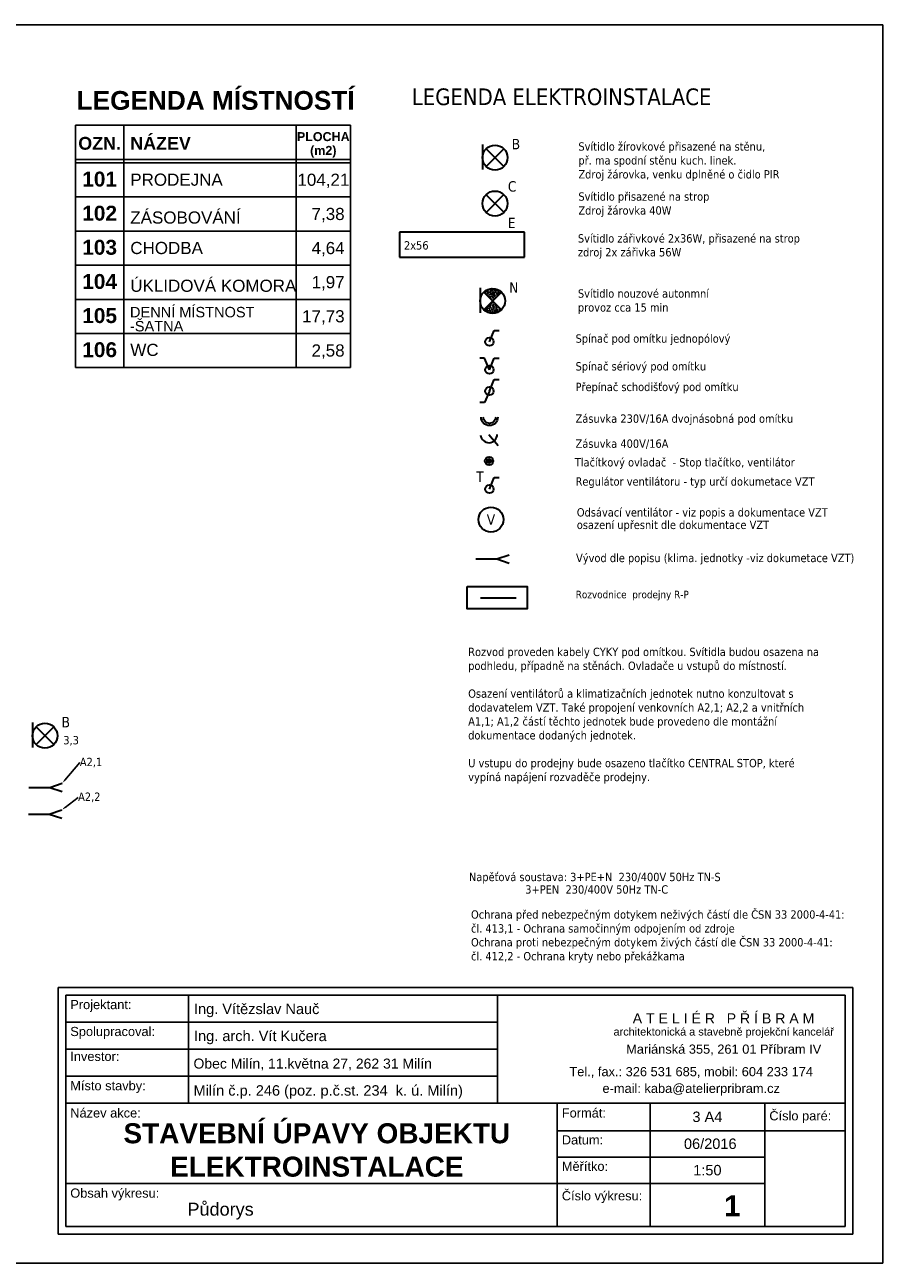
# Model space of a CAD drawing. Header units: millimetres. Extents: x -43330 to -14980, y 7648 to 41537.
# Tile 5 of 5: x -25373 to -14980, y 26687 to 41537. Entities that reach past the tile are written whole.
import ezdxf
from ezdxf import colors
from ezdxf.entities.mleader import LeaderData, LeaderLine
from ezdxf.enums import TextEntityAlignment as Align
from ezdxf.math import Vec2, Vec3

# ---------------------------------------------------------------- set-up
doc = ezdxf.new("R2010")
doc.units = ezdxf.units.MM
doc.header["$MEASUREMENT"] = 0
for name, color, linetype, lineweight in [('0_E_Osv', 1, 'Continuous', 35), ('0_E_Pop', 4, 'Continuous', 20), ('E_BYTY', 1, 'Continuous', 35)]:
    doc.layers.add(name, color=color, linetype=linetype, lineweight=lineweight)
for name, color, linetype in [('Elektro', 7, 'Continuous'), ('KANALIZACE', 7, 'Continuous'), ('KOTY', 7, 'Continuous'), ('SLEPAK', 7, 'Continuous')]:
    doc.layers.add(name, color=color, linetype=linetype)
doc.styles.add('GENERATED_STYLE_1', font='arialbd.ttf')
doc.styles.add('GENERATED_STYLE_2', font='arial.ttf')
doc.styles.get("Standard").update_dxf_attribs({"font": 'tahoma.ttf'})

# ---------------------------------------------------------------- blocks, each defined once
blk = doc.blocks.new('Sv_žárovkové nástěnné')
at = {"linetype": 'Continuous'}
blk.add_line((-150, 157), (-150, -143), dxfattribs=at)
for p, q in [((-107, 105), (107, -105)), ((-105, -107), (105, 107))]:
    blk.add_line(p, q)
blk.add_circle((0, 0), 150)
at = {"flags": 9}
for tag, p in [('MJ', (-250, 100)), ('SKUPINA', (-250, -50))]:
    blk.add_attdef(tag, text='', height=100, dxfattribs=at).set_placement(p, align=Align.RIGHT)
for tag, p, height, flags in [('OZNAČENÍ', (200, 100), 125, 8), ('TYP', (300, -50), 100, 9), ('VÝROBCE', (300, -200), 100, 9), ('POPIS', (-200, -400), 100, 9), ('POZNÁMKA', (-200, -550), 100, 9)]:
    blk.add_attdef(tag, p, '', height=height, dxfattribs=dict(flags=flags))
blk = doc.blocks.new('Vývod 230V')
at = {"linetype": 'Continuous'}
for p, q in [((-250, 0), (-400, 50)), ((-250, 0), (-400, -50)), ((0, 0), (-250, 0))]:
    blk.add_line(p, q, dxfattribs=at)
at = {"flags": 9}
for tag, p in [('MJ', (-500, 100)), ('SKUPINA', (-500, -50))]:
    blk.add_attdef(tag, text='', height=100, dxfattribs=at).set_placement(p, align=Align.RIGHT)
for tag, p, height, flags in [('OZNAČENÍ', (-250, 100), 125, 8), ('TYP', (50, -50), 100, 9), ('VÝROBCE', (50, -200), 100, 9), ('POPIS', (-450, -400), 100, 9), ('POZNÁMKA', (-450, -550), 100, 9)]:
    blk.add_attdef(tag, p, '', height=height, dxfattribs=dict(flags=flags))
blk = doc.blocks.new('Sv_žárovkové strop')
for p, q in [((-107, 105), (107, -105)), ((-105, -107), (105, 107))]:
    blk.add_line(p, q)
blk.add_circle((0, 0), 150)
for tag, p, height, flags in [('OZNAČENÍ', (154, 143), 125, 8), ('TYP', (254, -7), 100, 9), ('VÝROBCE', (254, -157), 100, 9), ('POPIS', (-246, -357), 100, 9), ('POZNÁMKA', (-246, -507), 100, 9)]:
    blk.add_attdef(tag, p, '', height=height, dxfattribs=dict(flags=flags))
at = {"flags": 9}
for tag, p in [('MJ', (-296, 143)), ('SKUPINA', (-296, -7))]:
    blk.add_attdef(tag, text='', height=100, dxfattribs=at).set_placement(p, align=Align.RIGHT)
blk = doc.blocks.new('Sv_zářivkové 2x36W')
at = {"linetype": 'Continuous'}
for p, q in [((1500, 150), (0, 150)), ((0, 150), (0, -150)), ((1500, -150), (1500, 150)), ((0, -150), (1500, -150))]:
    blk.add_line(p, q, dxfattribs=at)
at = {"flags": 9}
for tag, p in [('MJ', (200, 331)), ('SKUPINA', (200, 181))]:
    blk.add_attdef(tag, text='', height=100, dxfattribs=at).set_placement(p, align=Align.RIGHT)
for tag, p, height, flags in [('OZNAČENÍ', (1300, 200), 125, 8), ('TYP', (55, -57), 100, 8), ('VÝROBCE', (300, -300), 100, 9), ('POPIS', (300, -450), 100, 9), ('POZNÁMKA', (300, -600), 100, 9)]:
    blk.add_attdef(tag, p, '', height=height, dxfattribs=dict(flags=flags))
blk = doc.blocks.new('Svítidlo nouzové')
h = blk.add_hatch()
h.set_pattern_fill('AR-CONC', color=256, scale=0.1, style=0)
h.set_pattern_definition([(50, (-8666.152, -7655.05), (18.218467, -1.593909), [1.905, -20.955]), (355, (-8666.152, -7655.05), (-3.524283, 19.105664), [1.524, -16.764]), (100.451, (-8664.633, -7655.184), (14.69425, 17.51167), [1.619, -17.809]), (46.1842, (-8666.152, -7649.97), (27.107904, -4.204233), [2.8575, -31.4325]), (96.6356, (-8663.893, -7650.32), (23.740423, 24.742556), [2.4285, -26.7135]), (351.184, (-8666.152, -7649.97), (23.74046, 24.74251), [2.286, -25.146]), (21, (-8663.612, -7651.24), (15.161488, -10.226552), [1.905, -20.955]), (326, (-8663.612, -7651.24), (6.180203, 18.418797), [1.524, -16.764]), (71.4514, (-8662.348, -7652.093), (21.34165, 8.192286), [1.619, -17.809]), (37.5, (-8666.152, -7655.051), (0.3088603, 8.455504), [0, -16.5608, 0, -17.018, 0, -16.8275]), (7.5, (-8666.152, -7655.051), (6.681966, 10.0180575), [0, -9.7028, 0, -16.1798, 0, -6.4135]), (327.5, (-8671.816, -7655.051), (13.5590595, -0.5728744), [0, -6.35, 0, -19.812, 0, -26.289]), (317.5, (-8674.356, -7655.051), (14.812918, 2.542649), [0, -8.255, 0, -13.1572, 0, -18.669])])
h.paths.add_polyline_path([(105, 107, 0.414214), (-107, 105), (0, 0)])
h.paths.add_polyline_path([(107, -105), (0, 0), (-105, -107, 0.414214)])
at = {"linetype": 'Continuous'}
blk.add_line((-150, 157), (-150, -143), dxfattribs=at)
for p, q in [((-107, 105), (107, -105)), ((-105, -107), (105, 107))]:
    blk.add_line(p, q)
blk.add_circle((0, 0), 150)
at = {"flags": 9}
for tag, p in [('MJ', (-252, 99)), ('SKUPINA', (-252, -51))]:
    blk.add_attdef(tag, text='', height=100, dxfattribs=at).set_placement(p, align=Align.RIGHT)
for tag, p, height, flags in [('OZNAČENÍ', (198, 99), 125, 8), ('TYP', (298, -51), 100, 9), ('VÝROBCE', (298, -201), 100, 9), ('POPIS', (-202, -401), 100, 9), ('POZNÁMKA', (-202, -551), 100, 9)]:
    blk.add_attdef(tag, p, '', height=height, dxfattribs=dict(flags=flags))
blk = doc.blocks.new('Spínač jednopólový ř.1')
for p, q in [((0, 0), (58, 137)), ((58, 137), (115, 137))]:
    blk.add_line(p, q)
blk.add_circle((0, 0), 50)
at = {"flags": 9}
for tag, p in [('MJ', (-300, 200)), ('SKUPINA', (-300, 50))]:
    blk.add_attdef(tag, text='', height=100, dxfattribs=at).set_placement(p, align=Align.RIGHT)
for tag, p, height, flags in [('OZNAČENÍ', (150, 200), 125, 8), ('TYP', (250, 50), 100, 9), ('VÝROBCE', (250, -100), 100, 9), ('POPIS', (-250, -300), 100, 9), ('POZNÁMKA', (-250, -450), 100, 9)]:
    blk.add_attdef(tag, p, '', height=height, dxfattribs=dict(flags=flags))
blk = doc.blocks.new('TL_ZV')
at = {"linetype": 'Continuous'}
blk.add_hatch(color=256, dxfattribs=at).paths.add_polyline_path([(100, 0, 1), (-100, 0, 1)])
for radius in [200, 100]:
    blk.add_circle((0, 0), radius)
blk = doc.blocks.new('Spínač sérivý ř.5')
for p, q in [((-58, 137), (-115, 137)), ((0, 0), (-58, 137)), ((0, 0), (58, 137)), ((58, 137), (115, 137))]:
    blk.add_line(p, q)
blk.add_circle((0, 0), 50)
at = {"flags": 9}
for tag, p in [('MJ', (-300, 200)), ('SKUPINA', (-300, 50))]:
    blk.add_attdef(tag, text='', height=100, dxfattribs=at).set_placement(p, align=Align.RIGHT)
for tag, p, height, flags in [('OZNAČENÍ', (150, 200), 125, 8), ('TYP', (250, 50), 100, 9), ('VÝROBCE', (250, -100), 100, 9), ('POPIS', (-250, -300), 100, 9), ('POZNÁMKA', (-250, -450), 100, 9)]:
    blk.add_attdef(tag, p, '', height=height, dxfattribs=dict(flags=flags))
blk = doc.blocks.new('Zásuvka 230V_Dvojitá')
for radius in [99.9, 75]:
    blk.add_arc((0, 100), radius, 180, 0)
for tag, p, height, flags in [('OZNAČENÍ', (100, 150), 125, 8), ('TYP', (200, 0), 100, 9), ('VÝROBCE', (200, -150), 100, 9), ('POPIS', (-300, -350), 100, 9), ('POZNÁMKA', (-300, -500), 100, 9)]:
    blk.add_attdef(tag, p, '', height=height, dxfattribs=dict(flags=flags))
at = {"flags": 9}
for tag, p in [('MJ', (-350, 150)), ('SKUPINA', (-350, 0))]:
    blk.add_attdef(tag, text='', height=100, dxfattribs=at).set_placement(p, align=Align.RIGHT)
blk = doc.blocks.new('Spínač střídavý_schod ř.6')
for p, q in [((0, 0), (-58, -137)), ((0, 0), (58, 137)), ((58, 137), (115, 137)), ((-58, -137), (-115, -137))]:
    blk.add_line(p, q)
blk.add_circle((0, 0), 50)
for tag, p, height, flags in [('OZNAČENÍ', (150, 150), 125, 8), ('TYP', (250, 0), 100, 9), ('VÝROBCE', (250, -150), 100, 9), ('POPIS', (-250, -350), 100, 9), ('POZNÁMKA', (-250, -500), 100, 9)]:
    blk.add_attdef(tag, p, '', height=height, dxfattribs=dict(flags=flags))
at = {"flags": 9}
for tag, p in [('MJ', (-300, 150)), ('SKUPINA', (-300, 0))]:
    blk.add_attdef(tag, text='', height=100, dxfattribs=at).set_placement(p, align=Align.RIGHT)
blk = doc.blocks.new('Zásuvka 230V_Jednoduchá')
blk.add_arc((-4, 100), 100, 184.7579, 0)
for tag, p, height, flags in [('OZNAČENÍ', (150, 150), 125, 8), ('TYP', (250, 0), 100, 9), ('VÝROBCE', (250, -150), 100, 9), ('POPIS', (-250, -350), 100, 9), ('POZNÁMKA', (-250, -500), 100, 9)]:
    blk.add_attdef(tag, p, '', height=height, dxfattribs=dict(flags=flags))
at = {"flags": 9}
for tag, p in [('MJ', (-300, 150)), ('SKUPINA', (-300, 0))]:
    blk.add_attdef(tag, text='', height=100, dxfattribs=at).set_placement(p, align=Align.RIGHT)
blk = doc.blocks.new('Ventilátor')
blk.add_circle((0, 0), 150)
at = {"flags": 9}
for tag, p in [('MJ', (-250, 50)), ('SKUPINA', (-250, -100))]:
    blk.add_attdef(tag, text='', height=100, dxfattribs=at).set_placement(p, align=Align.RIGHT)
at = {"flags": 8}
blk.add_attdef('OZNAČENÍ', text='', height=125, dxfattribs=at).set_placement((0, 0), align=Align.MIDDLE)
at = {"flags": 9}
for tag, p in [('TYP', (300, -100)), ('VÝROBCE', (300, -250)), ('POPIS', (-200, -450)), ('POZNÁMKA', (-200, -600))]:
    blk.add_attdef(tag, p, '', height=100, dxfattribs=at)

msp = doc.modelspace()

# ---------------------------------------------------------------- linework, layer by layer
at = {"linetype": 'Continuous'}
for p, q in [((-24766, 40332), (-24766, 37426)), ((-24766, 40332), (-21464, 40332)), ((-24185, 40332), (-24185, 37426)), ((-22119, 40332), (-22119, 37426)), ((-21464, 40332), (-21464, 37426)), ((-24766, 39923), (-21464, 39923)), ((-24766, 39882), (-21464, 39882)), ((-24766, 39473), (-21464, 39473)), ((-24766, 39064), (-21464, 39064)), ((-24766, 38654), (-21464, 38654)), ((-24766, 38245), (-21464, 38245)), ((-24766, 37836), (-21464, 37836)), ((-24766, 37426), (-21464, 37426))]:
    msp.add_line(p, q, dxfattribs=at)
at = {"layer": '0_E_Osv'}
for p, q in [((-19805, 36626), (-19694, 36493)), ((-19907, 34666), (-19479, 34666))]:
    msp.add_line(p, q, dxfattribs=at)
msp.add_lwpolyline([(-20068, 34800), (-19345, 34800), (-19345, 34533), (-20068, 34533)], close=True, dxfattribs=at)
at = {"layer": 'KOTY', "linetype": 'Continuous', "flags": 128}
for points in [[(-24972, 29993), (-15442, 29993)], [(-24972, 27037), (-24972, 29993)], [(-15532, 29903), (-24882, 29903)], [(-24882, 29903), (-24882, 28606)], [(-23409, 29903), (-23409, 28606)], [(-19701, 29903), (-19701, 28606)], [(-15532, 27127), (-15532, 29903)], [(-15442, 29993), (-15442, 27037)], [(-24882, 29579), (-19701, 29579)], [(-24882, 29254), (-19701, 29254)], [(-24882, 28930), (-19701, 28930)], [(-24882, 28606), (-24882, 27127)], [(-24882, 28606), (-18986, 28606)], [(-18986, 28606), (-15532, 28606)], [(-18986, 28606), (-18986, 27127)], [(-17872, 28606), (-17872, 27127)], [(-16497, 28606), (-16497, 27127)], [(-18986, 28276), (-15532, 28276)], [(-18986, 27959), (-16499, 27959)], [(-24882, 27642), (-16497, 27642)], [(-15442, 27037), (-24972, 27037)], [(-24882, 27127), (-18986, 27127)], [(-18986, 27127), (-15532, 27127)]]:
    msp.add_lwpolyline(points, dxfattribs=at)
at = {"layer": 'SLEPAK', "linetype": 'Continuous', "flags": 128}
for points in [[(-15082, 41537), (-43330, 41537)], [(-15082, 41537), (-15082, 26687)], [(-15082, 26687), (-43330, 26687)]]:
    msp.add_lwpolyline(points, dxfattribs=at)

# ---------------------------------------------------------------- block references
at = {"layer": '0_E_Osv', "linetype": 'Continuous'}
ref = msp.add_blockref('Sv_žárovkové nástěnné', (-19732, 39944), dxfattribs=at)
ref.add_attrib('OZNAČENÍ', 'B', (-19532, 40044), dxfattribs={"layer": '0', "height": 125})
msp.add_blockref('Sv_žárovkové strop', (-19732, 39394), dxfattribs=at).add_auto_attribs({'OZNAČENÍ': 'C'})
ref = msp.add_blockref('Sv_zářivkové 2x36W', (-20879, 38899), dxfattribs=at)
ref.add_attrib('OZNAČENÍ', 'E', (-19579, 39099), dxfattribs={"layer": '0', "height": 125})
ref.add_attrib('TYP', '2x56', (-20824, 38842), dxfattribs={"layer": '0', "height": 100})
for name, p in [('Spínač jednopólový ř.1', (-19799, 37736)), ('Spínač sérivý ř.5', (-19799, 37401)), ('Spínač střídavý_schod ř.6', (-19799, 37145)), ('Zásuvka 230V_Jednoduchá', (-19801, 36526))]:
    msp.add_blockref(name, p, dxfattribs=at)
at = {"layer": '0_E_Osv', "linetype": 'Continuous', "xscale": -1}
msp.add_blockref('Zásuvka 230V_Dvojitá', (-19799, 36732), dxfattribs=at)
at = {"layer": '0_E_Osv', "lineweight": 35, "ltscale": 0.35, "xscale": 0.2500000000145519, "yscale": 0.25, "zscale": 0.25, "rotation": 180}
msp.add_blockref('TL_ZV', (-19803, 36307), dxfattribs=at)
at = {"layer": '0_E_Osv', "linetype": 'Continuous'}
ref = msp.add_blockref('Spínač jednopólový ř.1', (-19799, 35970), dxfattribs=at)
ref.add_attrib('OZNAČENÍ', 'T', (-19957, 36056), dxfattribs={"layer": '0', "height": 125})
ref = msp.add_blockref('Ventilátor', (-19781, 35604), dxfattribs=at)
ref.add_attrib('OZNAČENÍ', 'V', dxfattribs={"layer": '0', "height": 125}).set_placement((-19781, 35604), align=Align.MIDDLE)
at = {"layer": '0_E_Osv', "linetype": 'Continuous', "rotation": 180}
for p in [(-19962, 35132), (-25324, 32393), (-25329, 32072)]:
    msp.add_blockref('Vývod 230V', p, dxfattribs=at)
at = {"layer": '0_E_Osv', "linetype": 'Continuous'}
ref = msp.add_blockref('Sv_žárovkové nástěnné', (-25131, 33013), dxfattribs=at)
ref.add_attrib('OZNAČENÍ', 'B', (-24931, 33113), dxfattribs={"layer": '0', "height": 125})
at = {"layer": 'E_BYTY', "linetype": 'Continuous'}
ref = msp.add_blockref('Svítidlo nouzové', (-19761, 38226), dxfattribs=at)
ref.add_attrib('OZNAČENÍ', 'N', (-19563, 38325), dxfattribs={"layer": '0', "height": 125})

# ---------------------------------------------------------------- texts
at = {"linetype": 'Continuous'}
for s, insert, char_height, attachment_point, style in [('{LEGENDA MÍSTNOSTÍ}', (-24751, 40515), 225, 7, 'GENERATED_STYLE_1'), ('{NÁZEV}', (-24107, 40040), 153.4, 7, 'GENERATED_STYLE_1'), ('{OZN.}', (-24475, 40037), 153.4, 8, 'GENERATED_STYLE_1'), ('{101}', (-24475, 39595), 179, 8, 'GENERATED_STYLE_1'), ('{PRODEJNA}', (-24107, 39605), 145.8, 7, 'GENERATED_STYLE_2'), ('{104,21}', (-21791, 39579), 145.8, 8, 'GENERATED_STYLE_2'), ('{102}', (-24475, 39186), 179, 8, 'GENERATED_STYLE_1'), ('{ZÁSOBOVÁNÍ}', (-24107, 39151), 145.78, 7, 'GENERATED_STYLE_2'), ('{  7,38}', (-21791, 39169), 145.8, 8, 'GENERATED_STYLE_2'), ('{103}', (-24475, 38777), 179, 8, 'GENERATED_STYLE_1'), ('{CHODBA}', (-24107, 38786), 145.8, 7, 'GENERATED_STYLE_2'), ('{  4,64}', (-21791, 38760), 145.8, 8, 'GENERATED_STYLE_2'), ('{104}', (-24475, 38367), 179, 8, 'GENERATED_STYLE_1'), ('{ÚKLIDOVÁ KOMORA}', (-24107, 38333), 145.78, 7, 'GENERATED_STYLE_2'), ('{  1,97}', (-21791, 38351), 145.8, 8, 'GENERATED_STYLE_2'), ('{105}', (-24475, 37958), 179, 8, 'GENERATED_STYLE_1'), ('{17,73}', (-21791, 37942), 145.8, 8, 'GENERATED_STYLE_2'), ('{106}', (-24475, 37549), 179, 8, 'GENERATED_STYLE_1'), ('{WC}', (-24107, 37564), 146, 7, 'GENERATED_STYLE_2'), ('{  2,58}', (-21791, 37532), 145.8, 8, 'GENERATED_STYLE_2')]:
    msp.add_mtext(s, dxfattribs=dict(at, insert=insert, char_height=char_height, attachment_point=attachment_point, style=style))
for s, insert, char_height, width, attachment_point, line_spacing_factor, style in [('{PLOCHA\\P(m2)}', (-21792, 39945), 107.4, 746, 8, 0.92221, 'GENERATED_STYLE_1'), ('{DENNÍ MÍSTNOST\\P-ŠATNA}', (-24111, 37859), 125, 1884.8, 7, 0.809296, 'GENERATED_STYLE_2')]:
    msp.add_mtext(s, dxfattribs=dict(at, insert=insert, char_height=char_height, width=width, attachment_point=attachment_point, line_spacing_factor=line_spacing_factor, style=style))
at = {"layer": '0_E_Pop', "linetype": 'Continuous'}
for s, height, p in [('LEGENDA ELEKTROINSTALACE', 200, (-20730, 40574)), ('Svítidlo žírovkové přisazené na stěnu,', 100, (-18732, 40028)), ('př. ma spodní stěnu kuch. linek. ', 100, (-18732, 39861)), ('Zdroj žárovka, venku dplněné o čidlo PIR', 100, (-18732, 39694)), ('Svítidlo přisazené na strop', 100, (-18732, 39428)), ('Zdroj žárovka 40W', 100, (-18732, 39261)), ('Svítidlo zářivkové 2x36W, přisazené na strop', 100, (-18738, 38926)), ('zdroj 2x zářivka 56W', 100, (-18738, 38760)), ('Svítidlo nouzové autonmní ', 100, (-18738, 38265)), ('provoz cca 15 min', 100, (-18738, 38098)), ('Spínač pod omítku jednopólový', 100, (-18766, 37725)), ('Spínač sériový pod omítku', 100, (-18766, 37392)), ('Přepínač schodišťový pod omítku', 100, (-18766, 37145)), ('Zásuvka 230V/16A dvojnásobná pod omítku', 100, (-18766, 36765)), ('Zásuvka 400V/16A', 100, (-18766, 36465)), ('Tlačítkový ovladač  - Stop tlačítko, ventilátor', 100, (-18775, 36241)), ('Regulátor ventilátoru - typ určí dokumetace VZT', 100, (-18766, 36011)), ('Odsávací ventilátor - viz popis a dokumentace VZT', 100, (-18751, 35641)), ('osazení upřesnit dle dokumentace VZT', 100, (-18751, 35491)), ('Vývod dle popisu (klima. jednotky -viz dokumetace VZT)', 100, (-18760, 35094))]:
    msp.add_text(s, height=height, dxfattribs=at).set_placement(p)
at = {"layer": '0_E_Pop'}
for s, height, p in [('Rozvodnice  prodejny R-P', 90, (-18764, 34661)), ('3,3', 100, (-24911, 32909))]:
    msp.add_text(s, height=height, dxfattribs=at).set_placement(p)
at = {"layer": '0_E_Pop', "width": 1.000001}
for s, p in [('Napěťová soustava: 3+PE+N  230/400V 50Hz TN-S', (-20045, 31269)), ('                  3+PEN  230/400V 50Hz TN-C', (-20045, 31119)), ('Ochrana před nebezpečným dotykem neživých částí dle ČSN 33 2000-4-41:', (-20020, 30819)), ('čl. 413,1 - Ochrana samočinným odpojením od zdroje', (-20020, 30652)), ('Ochrana proti nebezpečným dotykem živých částí dle ČSN 33 2000-4-41:', (-20020, 30486)), ('čl. 412,2 - Ochrana kryty nebo překážkama', (-20020, 30319))]:
    msp.add_text(s, height=100, dxfattribs=at).set_placement(p)
at = {"layer": '0_E_Pop', "insert": (-20054, 34068), "char_height": 100, "width": 4216.45, "attachment_point": 1}
msp.add_mtext('Rozvod proveden kabely CYKY pod omítkou. Svítidla budou osazena na podhledu, případně na stěnách. Ovladače u vstupů do místností.\\P\\POsazení ventilátorů a klimatizačních jednotek nutno konzultovat s dodavatelem VZT. Také propojení venkovních A2,1; A2,2 a vnitřních  A1,1; A1,2 částí těchto jednotek bude provedeno dle montážní dokumentace dodaných jednotek. \\P\\PU vstupu do prodejny bude osazeno tlačítko CENTRAL STOP, které vypíná napájení rozvaděče prodejny.', dxfattribs=at)
at = {"layer": 'Elektro', "linetype": 'Continuous', "insert": (-16984, 27251), "char_height": 250, "attachment_point": 7, "style": 'GENERATED_STYLE_1'}
msp.add_mtext('1', dxfattribs=at)
at = {"layer": 'KANALIZACE', "linetype": 'Continuous'}
for s, insert, char_height, attachment_point, style in [('{Obec Milín, 11.května 27, 262 31 Milín}', (-23349, 28999), 120, 7, 'GENERATED_STYLE_2'), ('{Milín č.p. 246 (poz. p.č.st. 234  k. ú. Milín)}', (-23349, 28659), 125, 7, 'GENERATED_STYLE_2'), ('STAVEBNÍ ÚPAVY OBJEKTU\\PELEKTROINSTALACE', (-21870, 27722), 240, 8, 'GENERATED_STYLE_1'), ('{06/2016}', (-17466, 28056), 125, 7, 'GENERATED_STYLE_2')]:
    msp.add_mtext(s, dxfattribs=dict(at, insert=insert, char_height=char_height, attachment_point=attachment_point, style=style))
at = {"layer": 'KOTY', "linetype": 'Continuous', "style": 'GENERATED_STYLE_2'}
for s, insert, char_height, attachment_point in [('{Projektant:}', (-24827, 29701), 110, 7), ('Ing. Vítězslav Nauč', (-23343, 29637), 125, 7), ('{A T E L I É R   P Ř Í B R A M}', (-16991, 29563), 121, 8), ('{Spolupracoval:}', (-24827, 29378), 110, 7), ('{Ing. arch. Vít Kučera}', (-23343, 29313), 125, 7), ('{architektonická a stavebně projekční kancelář}', (-16989, 29389), 93.5, 8), ('{Investor:}', (-24827, 29111), 110, 7), ('{Mariánská 355, 261 01 Příbram IV}', (-16989, 29179), 110, 8), ('{Tel., fax.: 326 531 685, mobil: 604 233 174}', (-17379, 28909), 110, 8), ('{Místo stavby:}', (-24827, 28728), 110, 7), ('{e-mail: kaba@atelierpribram.cz}', (-17379, 28696), 110, 8), ('{Název akce:}', (-24827, 28433), 110, 7), ('{Formát:}', (-18931, 28433), 110, 7), ('{3 A4}', (-17185, 28379), 125, 8), ('{Číslo paré:}', (-16442, 28367), 110, 7), ('{Datum:}', (-18931, 28110), 110, 7), ('{Měřítko:}', (-18931, 27793), 110, 7), ('{1:50}', (-17185, 27739), 125, 8), ('{Obsah výkresu:}', (-24827, 27440), 110, 7), ('{Číslo výkresu:}', (-18931, 27408), 110, 7), ('Půdorys', (-23421, 27211), 155, 7)]:
    msp.add_mtext(s, dxfattribs=dict(at, insert=insert, char_height=char_height, attachment_point=attachment_point))

# ---------------------------------------------------------------- leaders
at = {"layer": '0_E_Pop'}
ml = msp.add_multileader_mtext('Standard', dxfattribs=at)
ml.set_content('A2,1', color=256)
ml.set_leader_properties()
ml.build(insert=Vec2(0, 0))
ml.multileader.update_dxf_attribs({"text_right_attachment_type": 6, "dogleg_length": 0.36, "arrow_head_size": 50})
ctx = ml.context
ctx.base_point, ctx.char_height, ctx.arrow_head_size, ctx.landing_gap_size, ctx.plane_origin = Vec3(-24712, 32690), 100, 50, 0.09, Vec3(-24924, 32443)
ctx.right_attachment = 6
notes = []
notes.append((ctx, [(0, (1, 1, 0), (-24713, 32690), (1, 0), 0.36, [(0, [(-24924, 32443)], 0, [])])]))
ctx.mtext.insert, ctx.mtext.flow_direction = Vec3(-24712, 32748), 5
ml = msp.add_multileader_mtext('Standard', dxfattribs=at)
ml.set_content('A2,2', color=256)
ml.set_leader_properties()
ml.build(insert=Vec2(0, 0))
ml.multileader.update_dxf_attribs({"text_right_attachment_type": 6, "dogleg_length": 0.36, "arrow_head_size": 50})
ctx = ml.context
ctx.base_point, ctx.char_height, ctx.arrow_head_size, ctx.landing_gap_size, ctx.plane_origin = Vec3(-24733, 32273), 100, 50, 0.09, Vec3(-24929, 32122)
ctx.right_attachment = 6
notes.append((ctx, [(0, (1, 1, 0), (-24734, 32273), (1, 0), 0.36, [(0, [(-24929, 32122)], 0, [])])]))
ctx.mtext.insert, ctx.mtext.flow_direction = Vec3(-24733, 32331), 5
for ctx, leaders in notes:
    for number, flags, end, landing, length, lines in leaders:
        leader = LeaderData()
        leader.index, (leader.has_last_leader_line, leader.has_dogleg_vector, leader.attachment_direction) = number, flags
        leader.last_leader_point, leader.dogleg_vector, leader.dogleg_length = Vec3(end), Vec3(landing), length
        for number, points, colour, breaks in lines:
            line = LeaderLine()
            line.index, line.vertices, line.color, line.breaks = number, Vec3.list(points), colors.encode_raw_color(colour), breaks
            leader.lines.append(line)
        ctx.leaders.append(leader)

doc.saveas('drawing.dxf')
